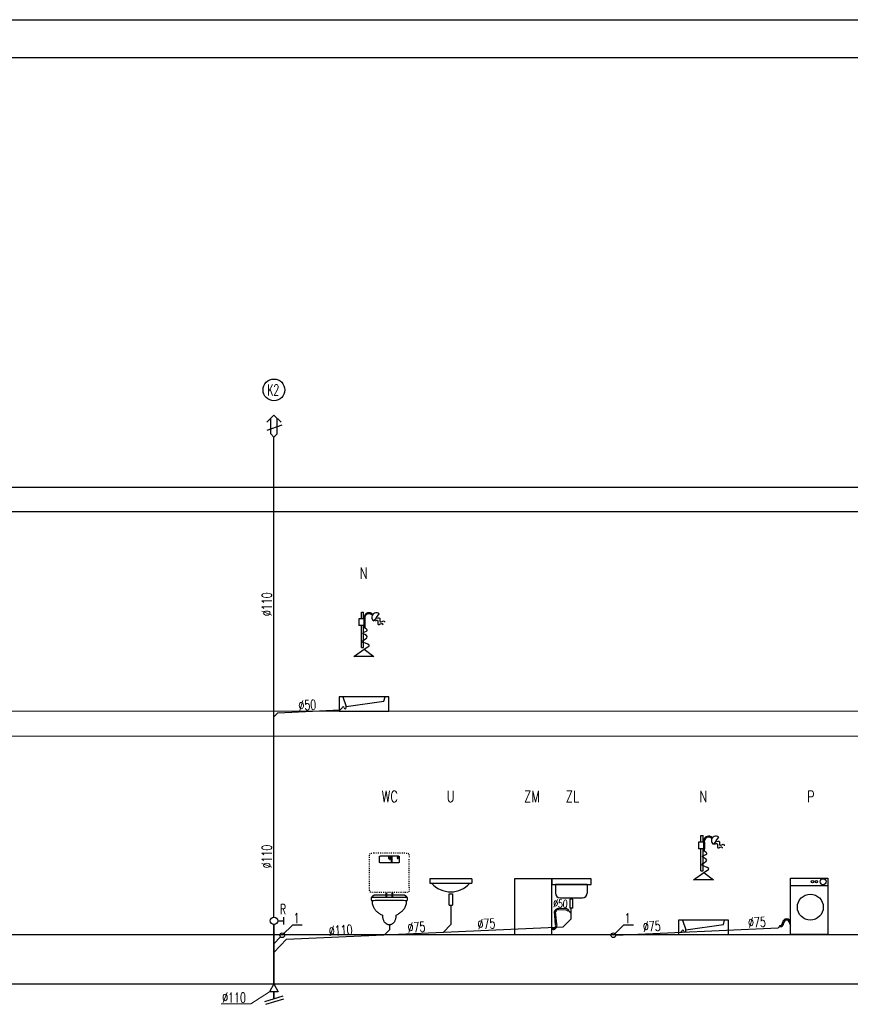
# Model space of a CAD drawing. Extents: x -220312 to -8310, y -91840 to 81907.
# Tile 11 of 128: x -124306 to -110863, y -44481 to -28545. Entities that reach past the tile are written whole.
import ezdxf

# ---------------------------------------------------------------- set-up
doc = ezdxf.new("R2010")
doc.units = 0
doc.header["$MEASUREMENT"] = 0
doc.linetypes.add('ACAD_ISO03W100', pattern=[30, 12, -18])
for name, color, linetype in [('#armatura', 7, 'Continuous'), ('_opis', 3, 'Continuous'), ('_TABELA', 7, 'Continuous')]:
    doc.layers.add(name, color=color, linetype=linetype)
for name, color, linetype, lineweight in [('#kan.san', 34, 'Continuous', 30), ('#ks', 34, 'Continuous', 30), ('IS_Kanalizacja_sanitarna_grawitacyjna', 34, 'ACAD_ISO03W100', 30), ('Istniejące stropy_Nr_Pióra__5', 7, 'Continuous', 13)]:
    doc.layers.add(name, color=color, linetype=linetype, lineweight=lineweight)
doc.styles.add('ROMANS', font='romans.shx', dxfattribs={"width": 0.85, "height": 0.11})

# ---------------------------------------------------------------- blocks, each defined once
blk = doc.blocks.new('A$C382C6C0C')
at = {"layer": '#ks', "color": 7, "lineweight": -3}
for p, q in [((-248.5, 61), (3951.5, 61)), ((0, 0), (3890.5, 0))]:
    blk.add_line(p, q, dxfattribs=at)

msp = doc.modelspace()

# ---------------------------------------------------------------- linework, layer by layer
at = {"layer": '#armatura', "color": 3, "linetype": 'Continuous', "ltscale": 0.5}
for p, q in [((-118713, -38241), (-118818, -38241)), ((-118818, -38241), (-118818, -38351)), ((-118775, -38241), (-118775, -38136)), ((-118775, -38136), (-118740, -38136)), ((-118740, -38241), (-118740, -38136)), ((-118735, -38215), (-118735, -38384)), ((-118722, -38238), (-118722, -38384)), ((-118713, -38351), (-118713, -38241)), ((-118532, -38220), (-118574, -38276)), ((-118532, -38220), (-118489, -38164)), ((-118713, -38351), (-118818, -38351)), ((-118775, -38708), (-118775, -38351)), ((-118740, -38708), (-118740, -38351)), ((-118722, -38384), (-118735, -38384)), ((-118775, -38708), (-118740, -38708)), ((-118896, -38850), (-118730, -38731)), ((-118573, -38850), (-118896, -38850)), ((-118730, -38731), (-118573, -38850)), ((-113280, -41856), (-113280, -41751)), ((-113280, -41751), (-113245, -41751)), ((-113245, -41856), (-113245, -41751)), ((-113218, -41856), (-113323, -41856)), ((-113323, -41856), (-113323, -41966)), ((-113240, -41830), (-113240, -41999)), ((-113227, -41853), (-113227, -41999)), ((-113218, -41966), (-113218, -41856)), ((-113037, -41835), (-113079, -41891)), ((-113037, -41835), (-112994, -41779)), ((-113218, -41966), (-113323, -41966)), ((-113280, -42323), (-113280, -41966)), ((-113245, -42323), (-113245, -41966)), ((-113227, -41999), (-113240, -41999)), ((-113401, -42465), (-113235, -42346)), ((-113280, -42323), (-113245, -42323)), ((-113235, -42346), (-113078, -42465)), ((-113078, -42465), (-113401, -42465))]:
    msp.add_line(p, q, dxfattribs=at)
at = {"layer": '#armatura', "color": 3}
for p, q in [((-119023, -39683), (-119023, -39660)), ((-111830, -42560), (-111225, -42560)), ((-115633, -43193), (-115653, -42981)), ((-115614, -43187), (-115633, -42983)), ((-115462, -42938), (-115596, -42933)), ((-115466, -42958), (-115596, -42954)), ((-115419, -42958), (-115433, -42972)), ((-113528, -43298), (-113528, -43275)), ((-112004, -43228), (-112004, -43207))]:
    msp.add_line(p, q, dxfattribs=at)
at = {"layer": '#armatura', "color": 3, "ltscale": 0.008}
for p, q in [((-116991, -42452), (-117671, -42452)), ((-117671, -42452), (-117671, -42522)), ((-117671, -42522), (-116991, -42522)), ((-116991, -42452), (-116991, -42522)), ((-115057, -42452), (-115696, -42452)), ((-115696, -42452), (-115696, -42544)), ((-115696, -42544), (-115057, -42544)), ((-115121, -42544), (-115636, -42544)), ((-115636, -42544), (-115636, -42681)), ((-115121, -42544), (-115121, -42681)), ((-115057, -42544), (-115057, -42452)), ((-117354, -42879), (-117354, -42692)), ((-117354, -42692), (-117303, -42692)), ((-117303, -42692), (-117303, -42879)), ((-115559, -42758), (-115198, -42758)), ((-115405, -42781), (-115405, -42927)), ((-115353, -42781), (-115405, -42781)), ((-115353, -42927), (-115353, -42781)), ((-117354, -42879), (-117303, -42879)), ((-115353, -42927), (-115405, -42927))]:
    msp.add_line(p, q, dxfattribs=at)
at = {"layer": '#armatura', "color": 3, "linetype": 'Continuous', "ltscale": 0.5}
for points in [[(-119137, -39737), (-118332, -39737), (-118332, -39505), (-119137, -39505)], [(-119023, -39660), (-118413, -39576), (-118393, -39505), (-119077, -39505)], [(-113642, -43352), (-112837, -43352), (-112837, -43120), (-113642, -43120)], [(-113528, -43275), (-112918, -43191), (-112898, -43120), (-113581, -43120)]]:
    msp.add_lwpolyline(points, close=True, dxfattribs=at)
at = {"layer": '#armatura', "color": 3, "ltscale": 0.008}
msp.add_lwpolyline([(-115696, -42452), (-116296, -42452), (-116296, -43352), (-115696, -43352)], close=True, dxfattribs=at)
at = {"layer": '#armatura', "color": 3}
msp.add_lwpolyline([(-111225, -43352), (-111830, -43352), (-111830, -42441), (-111225, -42441)], close=True, dxfattribs=at)
for centre, radius in [((-111475, -42498), 19.6), ((-111413, -42498), 19.6), ((-111303, -42498), 48.5), ((-111510, -42909), 210)]:
    msp.add_circle(centre, radius, dxfattribs=at)
at = {"layer": '#armatura', "color": 3, "linetype": 'Continuous', "ltscale": 0.5}
for centre, radius, start, end in [((-118652, -38228), 83.9, 43.4179, 170.9158), ((-118653, -38232), 70, 42.0705, 185.1633), ((-118537, -38216), 70.9, 47.0668, 238.1893), ((-113157, -41843), 83.9, 43.4179, 170.9158), ((-113157, -41847), 70, 42.0705, 185.1633), ((-113042, -41831), 70.9, 47.0668, 238.1893)]:
    msp.add_arc(centre, radius, start, end, dxfattribs=at)
at = {"layer": '#armatura', "color": 3}
for centre, radius, start, end in [((-119070, -39683), 15.7, 360, 180), ((-119038, -39683), 15.7, 180, 360), ((-115594, -42994), 60.4, 84.0558, 167.8772), ((-115594, -42993), 39.9, 83.8238, 164.8324), ((-115466, -43003), 44.5, 42.7359, 89.9691), ((-115466, -43002), 64.8, 43.3869, 88.2937), ((-115675, -43207), 64.8, 270, 17.8856), ((-112004, -43163), 64.8, 270, 0), ((-112004, -43163), 44.4, 270, 0), ((-111894, -43163), 64.8, 3.4126, 180), ((-111894, -43163), 44.4, 0, 180), ((-111785, -43160), 64.8, 182.1287, 226.6652), ((-115671, -43335), 83.8, 93.1752, 111.1773), ((-115673, -43333), 61.7, 91.8982, 116.6364), ((-115675, -43207), 44.4, 270, 17.8856), ((-113575, -43298), 15.7, 360, 180), ((-113543, -43298), 15.7, 180, 360)]:
    msp.add_arc(centre, radius, start, end, dxfattribs=at)
at = {"layer": '#armatura', "color": 3, "ltscale": 0.008}
for centre, radius, start, end in [((-117329, -42247), 414, 221.5179, 318.2574), ((-115559, -42681), 76.9, 180, 270), ((-115198, -42681), 76.9, 270, 0)]:
    msp.add_arc(centre, radius, start, end, dxfattribs=at)
at = {"layer": '#armatura', "color": 3, "linetype": 'Continuous', "ltscale": 0.5}
for points in [[(-118518, -38233), (-118482, -38224), (-118472, -38293), (-118406, -38278), (-118400, -38299)], [(-118730, -38731), (-118651, -38668), (-118759, -38607), (-118681, -38531), (-118752, -38471), (-118681, -38430), (-118729, -38384)], [(-118549, -38274), (-118513, -38265), (-118503, -38334), (-118437, -38319), (-118431, -38340)], [(-113054, -41889), (-113018, -41880), (-113008, -41949), (-112942, -41934), (-112936, -41955)], [(-113023, -41848), (-112987, -41839), (-112977, -41908), (-112910, -41893), (-112905, -41914)], [(-113235, -42346), (-113155, -42283), (-113264, -42222), (-113186, -42146), (-113257, -42086), (-113186, -42045), (-113233, -41999)]]:
    msp.add_spline(points, degree=3, dxfattribs=at)
at = {"layer": '#kan.san', "color": 34, "ltscale": 0.5}
for p, q in [((-120191, -39826), (-120127, -39762)), ((-120127, -39762), (-119119, -39717)), ((-119085, -39683), (-119119, -39717)), ((-117329, -42879), (-117328, -43191)), ((-115426, -42965), (-115379, -43012)), ((-115379, -43097), (-115379, -42927)), ((-115379, -43097), (-115510, -43228)), ((-119986, -43429), (-115510, -43228)), ((-118324, -43277), (-118402, -43358)), ((-118324, -43192), (-118324, -43277)), ((-117327, -43191), (-117448, -43315)), ((-114660, -43362), (-112030, -43244)), ((-113590, -43298), (-113607, -43314)), ((-112004, -43218), (-112030, -43244)), ((-120084, -43391), (-120191, -43502)), ((-119986, -43429), (-120191, -43642))]:
    msp.add_line(p, q, dxfattribs=at)
at = {"layer": '#kan.san', "color": 34}
for p, q in [((-120131, -43131), (-120039, -43131)), ((-120039, -43071), (-120039, -43191)), ((-120191, -44390), (-120191, -44282))]:
    msp.add_line(p, q, dxfattribs=at)
at = {"layer": '#kan.san', "color": 3, "lineweight": -3, "ltscale": 0.01, "const_width": 32}
for points in [[(-118284, -42080), (-118284, -42192)], [(-118372, -42672), (-118372, -42752)], [(-118276, -42672), (-118276, -42752)]]:
    msp.add_lwpolyline(points, dxfattribs=at)
at = {"layer": '#kan.san', "color": 34}
msp.add_circle((-120191, -43131), 60.2, dxfattribs=at)
at = {"layer": '#kan.san', "color": 34, "ltscale": 0.5}
for centre in [(-120057, -43364), (-114698, -43364)]:
    msp.add_circle(centre, 38.5, dxfattribs=at)
at = {"layer": '#kan.san', "color": 3, "linetype": 'ACAD_ISO03W100', "lineweight": -3}
for points, knots in [([(-118644, -42112), (-118644, -42106), (-118644, -42094), (-118643, -42077), (-118643, -42064), (-118640, -42054), (-118637, -42045), (-118631, -42039), (-118623, -42036), (-118612, -42034), (-118599, -42033), (-118582, -42032), (-118570, -42032), (-118564, -42032)], [0, 0, 0, 0, 0.01243432, 0.02261803, 0.03080098, 0.03729996, 0.0425926, 0.04742706, 0.0527197, 0.05921868, 0.06740164, 0.07758535, 0.09001967, 0.09001967, 0.09001967, 0.09001967]), ([(-118084, -42032), (-118077, -42032), (-118065, -42032), (-118049, -42033), (-118035, -42034), (-118025, -42036), (-118017, -42039), (-118011, -42045), (-118007, -42054), (-118005, -42064), (-118004, -42077), (-118004, -42094), (-118004, -42106), (-118004, -42112)], [0, 0, 0, 0, 0.01243432, 0.02261803, 0.03080098, 0.03729996, 0.0425926, 0.04742706, 0.0527197, 0.05921868, 0.06740164, 0.07758535, 0.09001967, 0.09001967, 0.09001967, 0.09001967]), ([(-118564, -42672), (-118570, -42672), (-118582, -42672), (-118599, -42672), (-118612, -42671), (-118623, -42669), (-118631, -42666), (-118637, -42660), (-118640, -42651), (-118643, -42641), (-118643, -42628), (-118644, -42611), (-118644, -42599), (-118644, -42592)], [0, 0, 0, 0, 0.01243432, 0.02261803, 0.03080098, 0.03729996, 0.0425926, 0.04742706, 0.0527197, 0.05921868, 0.06740164, 0.07758535, 0.09001967, 0.09001967, 0.09001967, 0.09001967]), ([(-118084, -42672), (-118098, -42672), (-118125, -42672), (-118164, -42672), (-118201, -42672), (-118238, -42672), (-118275, -42672), (-118314, -42672), (-118355, -42672), (-118400, -42672), (-118449, -42672), (-118504, -42672), (-118543, -42672), (-118564, -42672)], [0, 0, 0, 0, 0.0261458, 0.0504884, 0.073704, 0.0964688, 0.1194591, 0.1433509, 0.1688204, 0.196544, 0.2271976, 0.2614576, 0.3, 0.3, 0.3, 0.3]), ([(-118004, -42592), (-118004, -42599), (-118004, -42611), (-118004, -42628), (-118005, -42641), (-118007, -42651), (-118011, -42660), (-118017, -42666), (-118025, -42669), (-118035, -42671), (-118049, -42672), (-118065, -42672), (-118077, -42672), (-118084, -42672)], [0, 0, 0, 0, 0.01243432, 0.02261803, 0.03080098, 0.03729996, 0.0425926, 0.04742706, 0.0527197, 0.05921868, 0.06740164, 0.07758535, 0.09001967, 0.09001967, 0.09001967, 0.09001967])]:
    msp.add_open_spline(points, degree=3, knots=knots, dxfattribs=at)
for points in [[(-118564, -42032), (-118549, -42032), (-118520, -42032), (-118477, -42032), (-118433, -42032), (-118389, -42032), (-118346, -42032), (-118302, -42032), (-118258, -42032), (-118215, -42032), (-118171, -42032), (-118127, -42032), (-118098, -42032), (-118084, -42032)], [(-118644, -42592), (-118644, -42578), (-118644, -42549), (-118644, -42505), (-118644, -42462), (-118644, -42418), (-118644, -42374), (-118644, -42331), (-118644, -42287), (-118644, -42243), (-118644, -42200), (-118644, -42156), (-118644, -42127), (-118644, -42112)], [(-118004, -42592), (-118004, -42578), (-118004, -42549), (-118004, -42505), (-118004, -42462), (-118004, -42418), (-118004, -42374), (-118004, -42331), (-118004, -42287), (-118004, -42243), (-118004, -42200), (-118004, -42156), (-118004, -42127), (-118004, -42112)]]:
    msp.add_open_spline(points, degree=3, dxfattribs=at)
at = {"layer": '#kan.san', "color": 3, "lineweight": -3, "ltscale": 0.01}
for points, knots in [([(-118484, -42112), (-118484, -42110), (-118484, -42105), (-118484, -42098), (-118483, -42093), (-118482, -42089), (-118481, -42086), (-118479, -42083), (-118475, -42082), (-118471, -42081), (-118466, -42081), (-118459, -42080), (-118454, -42080), (-118452, -42080)], [0, 0, 0, 0, 0.00497373, 0.00904721, 0.01232039, 0.01491998, 0.01703704, 0.01897083, 0.02108788, 0.02368747, 0.02696065, 0.03103414, 0.03600787, 0.03600787, 0.03600787, 0.03600787]), ([(-118484, -42160), (-118484, -42158), (-118484, -42155), (-118484, -42150), (-118484, -42145), (-118484, -42142), (-118484, -42138), (-118484, -42135), (-118484, -42131), (-118484, -42128), (-118484, -42123), (-118484, -42118), (-118484, -42114), (-118484, -42112)], [0, 0, 0, 0, 0.00374155, 0.00687453, 0.00953418, 0.01185575, 0.01397446, 0.01602554, 0.01814425, 0.02046582, 0.02312547, 0.02625845, 0.03, 0.03, 0.03, 0.03]), ([(-118452, -42192), (-118454, -42192), (-118459, -42192), (-118466, -42192), (-118471, -42192), (-118475, -42191), (-118479, -42190), (-118481, -42187), (-118482, -42184), (-118483, -42180), (-118484, -42175), (-118484, -42168), (-118484, -42163), (-118484, -42160)], [0, 0, 0, 0, 0.00497373, 0.00904721, 0.01232039, 0.01491998, 0.01703704, 0.01897083, 0.02108788, 0.02368747, 0.02696065, 0.03103414, 0.03600787, 0.03600787, 0.03600787, 0.03600787]), ([(-118452, -42080), (-118444, -42080), (-118428, -42080), (-118405, -42080), (-118385, -42080), (-118365, -42080), (-118345, -42080), (-118325, -42080), (-118304, -42080), (-118281, -42080), (-118256, -42080), (-118227, -42080), (-118207, -42080), (-118196, -42080)], [0, 0, 0, 0, 0.015447, 0.0293614, 0.0421938, 0.0543952, 0.0664162, 0.0787077, 0.0917205, 0.1059053, 0.121713, 0.1395943, 0.16, 0.16, 0.16, 0.16]), ([(-118196, -42192), (-118205, -42192), (-118222, -42192), (-118246, -42192), (-118267, -42192), (-118286, -42192), (-118303, -42192), (-118321, -42192), (-118340, -42192), (-118362, -42192), (-118388, -42192), (-118418, -42192), (-118440, -42192), (-118452, -42192)], [0, 0, 0, 0, 0.0174756, 0.0322014, 0.0448986, 0.0562885, 0.0670924, 0.0780316, 0.0898272, 0.1032006, 0.118873, 0.1375657, 0.16, 0.16, 0.16, 0.16]), ([(-118332, -42088), (-118332, -42089), (-118332, -42091), (-118332, -42093), (-118333, -42095), (-118334, -42097), (-118335, -42099), (-118336, -42102), (-118337, -42104), (-118338, -42106), (-118339, -42108), (-118340, -42110), (-118340, -42112), (-118340, -42112)], [0, 0, 0, 0, 0.0013686, 0.00276912, 0.00421381, 0.00569952, 0.00721335, 0.0087371, 0.01025093, 0.01173665, 0.01318133, 0.01458185, 0.01595045, 0.01595045, 0.01595045, 0.01595045]), ([(-118340, -42112), (-118340, -42113), (-118340, -42113), (-118340, -42113), (-118340, -42114), (-118339, -42115), (-118339, -42116), (-118338, -42117), (-118338, -42118), (-118337, -42119), (-118335, -42120), (-118334, -42120), (-118332, -42120), (-118332, -42120)], [0, 0, 0, 0, 0.000116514, 0.000436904, 0.000919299, 0.001525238, 0.002221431, 0.002982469, 0.003794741, 0.004661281, 0.005605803, 0.006672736, 0.007921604, 0.007921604, 0.007921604, 0.007921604]), ([(-118324, -42112), (-118324, -42112), (-118324, -42110), (-118324, -42108), (-118325, -42106), (-118326, -42104), (-118327, -42102), (-118328, -42099), (-118329, -42097), (-118330, -42095), (-118331, -42093), (-118332, -42091), (-118332, -42089), (-118332, -42088)], [0, 0, 0, 0, 0.0013686, 0.00276912, 0.00421381, 0.00569952, 0.00721335, 0.0087371, 0.01025093, 0.01173665, 0.01318133, 0.01458185, 0.01595045, 0.01595045, 0.01595045, 0.01595045]), ([(-118332, -42120), (-118331, -42120), (-118330, -42120), (-118328, -42120), (-118327, -42119), (-118326, -42118), (-118325, -42117), (-118325, -42116), (-118324, -42115), (-118324, -42114), (-118324, -42113), (-118324, -42113), (-118324, -42113), (-118324, -42112)], [0, 0, 0, 0, 0.001248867, 0.002315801, 0.003260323, 0.004126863, 0.004939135, 0.005700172, 0.006396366, 0.007002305, 0.007484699, 0.007805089, 0.007921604, 0.007921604, 0.007921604, 0.007921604]), ([(-118316, -42104), (-118316, -42105), (-118316, -42107), (-118316, -42109), (-118317, -42111), (-118318, -42113), (-118319, -42115), (-118320, -42118), (-118321, -42120), (-118322, -42122), (-118323, -42124), (-118324, -42126), (-118324, -42128), (-118324, -42128)], [0, 0, 0, 0, 0.0013686, 0.00276912, 0.00421381, 0.00569952, 0.00721335, 0.0087371, 0.01025093, 0.01173665, 0.01318133, 0.01458185, 0.01595045, 0.01595045, 0.01595045, 0.01595045]), ([(-118324, -42128), (-118324, -42129), (-118324, -42129), (-118324, -42129), (-118324, -42130), (-118323, -42131), (-118323, -42132), (-118322, -42133), (-118322, -42134), (-118321, -42135), (-118319, -42136), (-118318, -42136), (-118316, -42136), (-118316, -42136)], [0, 0, 0, 0, 0.000116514, 0.000436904, 0.000919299, 0.001525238, 0.002221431, 0.002982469, 0.003794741, 0.004661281, 0.005605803, 0.006672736, 0.007921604, 0.007921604, 0.007921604, 0.007921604]), ([(-118308, -42128), (-118308, -42128), (-118308, -42126), (-118308, -42124), (-118309, -42122), (-118310, -42120), (-118311, -42118), (-118312, -42115), (-118313, -42113), (-118314, -42111), (-118315, -42109), (-118316, -42107), (-118316, -42105), (-118316, -42104)], [0, 0, 0, 0, 0.0013686, 0.00276912, 0.00421381, 0.00569952, 0.00721335, 0.0087371, 0.01025093, 0.01173665, 0.01318133, 0.01458185, 0.01595045, 0.01595045, 0.01595045, 0.01595045]), ([(-118316, -42136), (-118315, -42136), (-118314, -42136), (-118312, -42136), (-118311, -42135), (-118310, -42134), (-118309, -42133), (-118309, -42132), (-118308, -42131), (-118308, -42130), (-118308, -42129), (-118308, -42129), (-118308, -42129), (-118308, -42128)], [0, 0, 0, 0, 0.001248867, 0.002315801, 0.003260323, 0.004126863, 0.004939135, 0.005700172, 0.006396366, 0.007002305, 0.007484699, 0.007805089, 0.007921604, 0.007921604, 0.007921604, 0.007921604]), ([(-118300, -42088), (-118300, -42089), (-118300, -42091), (-118300, -42093), (-118301, -42095), (-118302, -42097), (-118303, -42099), (-118304, -42102), (-118305, -42104), (-118306, -42106), (-118307, -42108), (-118308, -42110), (-118308, -42112), (-118308, -42112)], [0, 0, 0, 0, 0.0013686, 0.00276912, 0.00421381, 0.00569952, 0.00721335, 0.0087371, 0.01025093, 0.01173665, 0.01318133, 0.01458185, 0.01595045, 0.01595045, 0.01595045, 0.01595045]), ([(-118308, -42112), (-118308, -42113), (-118308, -42113), (-118308, -42113), (-118308, -42114), (-118307, -42115), (-118307, -42116), (-118306, -42117), (-118306, -42118), (-118305, -42119), (-118303, -42120), (-118302, -42120), (-118300, -42120), (-118300, -42120)], [0, 0, 0, 0, 0.000116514, 0.000436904, 0.000919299, 0.001525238, 0.002221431, 0.002982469, 0.003794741, 0.004661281, 0.005605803, 0.006672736, 0.007921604, 0.007921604, 0.007921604, 0.007921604]), ([(-118292, -42112), (-118292, -42112), (-118292, -42110), (-118292, -42108), (-118293, -42106), (-118294, -42104), (-118295, -42102), (-118296, -42099), (-118297, -42097), (-118298, -42095), (-118299, -42093), (-118300, -42091), (-118300, -42089), (-118300, -42088)], [0, 0, 0, 0, 0.0013686, 0.00276912, 0.00421381, 0.00569952, 0.00721335, 0.0087371, 0.01025093, 0.01173665, 0.01318133, 0.01458185, 0.01595045, 0.01595045, 0.01595045, 0.01595045]), ([(-118300, -42120), (-118299, -42120), (-118298, -42120), (-118296, -42120), (-118295, -42119), (-118294, -42118), (-118293, -42117), (-118293, -42116), (-118292, -42115), (-118292, -42114), (-118292, -42113), (-118292, -42113), (-118292, -42113), (-118292, -42112)], [0, 0, 0, 0, 0.001248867, 0.002315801, 0.003260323, 0.004126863, 0.004939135, 0.005700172, 0.006396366, 0.007002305, 0.007484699, 0.007805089, 0.007921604, 0.007921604, 0.007921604, 0.007921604]), ([(-118196, -42080), (-118193, -42080), (-118188, -42080), (-118182, -42081), (-118176, -42081), (-118172, -42082), (-118169, -42083), (-118167, -42086), (-118165, -42089), (-118164, -42093), (-118164, -42098), (-118164, -42105), (-118164, -42110), (-118164, -42112)], [0, 0, 0, 0, 0.00497373, 0.00904721, 0.01232039, 0.01491998, 0.01703704, 0.01897083, 0.02108788, 0.02368747, 0.02696065, 0.03103414, 0.03600787, 0.03600787, 0.03600787, 0.03600787]), ([(-118188, -42088), (-118188, -42089), (-118188, -42091), (-118188, -42093), (-118189, -42095), (-118190, -42097), (-118191, -42099), (-118192, -42102), (-118193, -42104), (-118194, -42106), (-118195, -42108), (-118196, -42110), (-118196, -42112), (-118196, -42112)], [0, 0, 0, 0, 0.0013686, 0.00276912, 0.00421381, 0.00569952, 0.00721335, 0.0087371, 0.01025093, 0.01173665, 0.01318133, 0.01458185, 0.01595045, 0.01595045, 0.01595045, 0.01595045]), ([(-118196, -42112), (-118196, -42113), (-118196, -42113), (-118196, -42113), (-118196, -42114), (-118195, -42115), (-118195, -42116), (-118194, -42117), (-118194, -42118), (-118193, -42119), (-118191, -42120), (-118190, -42120), (-118188, -42120), (-118188, -42120)], [0, 0, 0, 0, 0.000116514, 0.000436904, 0.000919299, 0.001525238, 0.002221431, 0.002982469, 0.003794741, 0.004661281, 0.005605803, 0.006672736, 0.007921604, 0.007921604, 0.007921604, 0.007921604]), ([(-118164, -42160), (-118164, -42163), (-118164, -42168), (-118164, -42175), (-118164, -42180), (-118165, -42184), (-118167, -42187), (-118169, -42190), (-118172, -42191), (-118176, -42192), (-118182, -42192), (-118188, -42192), (-118193, -42192), (-118196, -42192)], [0, 0, 0, 0, 0.00497373, 0.00904721, 0.01232039, 0.01491998, 0.01703704, 0.01897083, 0.02108788, 0.02368747, 0.02696065, 0.03103414, 0.03600787, 0.03600787, 0.03600787, 0.03600787]), ([(-118180, -42112), (-118180, -42112), (-118180, -42110), (-118180, -42108), (-118181, -42106), (-118182, -42104), (-118183, -42102), (-118184, -42099), (-118185, -42097), (-118186, -42095), (-118187, -42093), (-118188, -42091), (-118188, -42089), (-118188, -42088)], [0, 0, 0, 0, 0.0013686, 0.00276912, 0.00421381, 0.00569952, 0.00721335, 0.0087371, 0.01025093, 0.01173665, 0.01318133, 0.01458185, 0.01595045, 0.01595045, 0.01595045, 0.01595045]), ([(-118188, -42120), (-118187, -42120), (-118186, -42120), (-118184, -42120), (-118183, -42119), (-118182, -42118), (-118181, -42117), (-118181, -42116), (-118180, -42115), (-118180, -42114), (-118180, -42113), (-118180, -42113), (-118180, -42113), (-118180, -42112)], [0, 0, 0, 0, 0.001248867, 0.002315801, 0.003260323, 0.004126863, 0.004939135, 0.005700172, 0.006396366, 0.007002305, 0.007484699, 0.007805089, 0.007921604, 0.007921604, 0.007921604, 0.007921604]), ([(-118164, -42112), (-118164, -42114), (-118164, -42118), (-118164, -42123), (-118164, -42128), (-118164, -42131), (-118164, -42135), (-118164, -42138), (-118164, -42142), (-118164, -42145), (-118164, -42150), (-118164, -42155), (-118164, -42158), (-118164, -42160)], [0, 0, 0, 0, 0.00374155, 0.00687453, 0.00953418, 0.01185575, 0.01397446, 0.01602554, 0.01814425, 0.02046582, 0.02312547, 0.02625845, 0.03, 0.03, 0.03, 0.03]), ([(-118604, -42752), (-118605, -42752), (-118608, -42752), (-118611, -42753), (-118613, -42753), (-118616, -42754), (-118617, -42755), (-118618, -42756), (-118619, -42759), (-118620, -42762), (-118620, -42766), (-118620, -42771), (-118620, -42774), (-118620, -42776)], [0, 0, 0, 0, 0.00248688, 0.00452447, 0.00616882, 0.00750526, 0.00868128, 0.00991384, 0.01141668, 0.01334144, 0.01579113, 0.01884568, 0.02257596, 0.02257596, 0.02257596, 0.02257596]), ([(-118620, -42776), (-118620, -42778), (-118620, -42781), (-118620, -42784), (-118620, -42788), (-118619, -42791), (-118618, -42793), (-118617, -42796), (-118616, -42797), (-118614, -42799), (-118611, -42800), (-118608, -42800), (-118605, -42800), (-118604, -42800)], [0, 0, 0, 0, 0.00260332, 0.00495928, 0.00707154, 0.00895171, 0.01062718, 0.01215261, 0.01362068, 0.01515861, 0.01690281, 0.01897256, 0.0214625, 0.0214625, 0.0214625, 0.0214625]), ([(-118604, -42752), (-118603, -42750), (-118602, -42746), (-118599, -42740), (-118596, -42735), (-118592, -42730), (-118589, -42725), (-118585, -42722), (-118581, -42718), (-118577, -42716), (-118573, -42714), (-118568, -42713), (-118565, -42712), (-118564, -42712)], [0, 0, 0, 0, 0.00423186, 0.00830097, 0.01220149, 0.01592844, 0.01947867, 0.02285217, 0.02605368, 0.02909475, 0.03199625, 0.03479091, 0.03752535, 0.03752535, 0.03752535, 0.03752535]), ([(-118044, -42752), (-118062, -42752), (-118098, -42752), (-118152, -42752), (-118205, -42752), (-118258, -42752), (-118310, -42752), (-118361, -42752), (-118411, -42752), (-118461, -42752), (-118510, -42752), (-118557, -42752), (-118588, -42752), (-118604, -42752)], [0, 0, 0, 0, 0.0339594, 0.0676258, 0.1009542, 0.1338993, 0.1664162, 0.1984598, 0.229985, 0.2609467, 0.2912998, 0.3209992, 0.35, 0.35, 0.35, 0.35]), ([(-118604, -42800), (-118586, -42800), (-118552, -42798), (-118500, -42797), (-118448, -42796), (-118397, -42795), (-118346, -42794), (-118295, -42794), (-118245, -42795), (-118195, -42796), (-118144, -42797), (-118094, -42798), (-118061, -42800), (-118044, -42800)], [0, 0, 0, 0, 0.0326306, 0.0650275, 0.0972149, 0.1292172, 0.1610589, 0.1927644, 0.2243581, 0.2558647, 0.2873085, 0.3187141, 0.350106, 0.350106, 0.350106, 0.350106]), ([(-118604, -42800), (-118604, -42812), (-118603, -42835), (-118597, -42867), (-118588, -42895), (-118576, -42921), (-118561, -42943), (-118544, -42964), (-118525, -42982), (-118505, -42998), (-118483, -43013), (-118460, -43027), (-118444, -43036), (-118436, -43040)], [0, 0, 0, 0, 0.022009, 0.0420139, 0.0604947, 0.0779125, 0.0946803, 0.1111371, 0.1275324, 0.1440256, 0.1606965, 0.1775602, 0.1945849, 0.1945849, 0.1945849, 0.1945849]), ([(-118564, -42712), (-118542, -42712), (-118502, -42712), (-118449, -42712), (-118406, -42712), (-118372, -42712), (-118341, -42712), (-118312, -42712), (-118281, -42712), (-118246, -42712), (-118202, -42712), (-118147, -42712), (-118106, -42712), (-118084, -42712)], [0, 0, 0, 0, 0.0413599, 0.0740195, 0.0999399, 0.1210819, 0.1394065, 0.1568745, 0.175447, 0.1970849, 0.2237491, 0.2574005, 0.3, 0.3, 0.3, 0.3]), ([(-118212, -43040), (-118204, -43036), (-118190, -43027), (-118168, -43013), (-118146, -42998), (-118126, -42982), (-118106, -42964), (-118089, -42943), (-118073, -42921), (-118061, -42895), (-118051, -42867), (-118045, -42835), (-118044, -42812), (-118044, -42800)], [0, 0, 0, 0, 0.0160517, 0.0323232, 0.0487165, 0.0651746, 0.0817004, 0.0983761, 0.11538, 0.1329948, 0.1516015, 0.1716595, 0.193675, 0.193675, 0.193675, 0.193675]), ([(-118084, -42712), (-118082, -42712), (-118079, -42713), (-118075, -42714), (-118071, -42716), (-118067, -42718), (-118063, -42722), (-118059, -42725), (-118055, -42730), (-118052, -42735), (-118049, -42740), (-118046, -42746), (-118044, -42750), (-118044, -42752)], [0, 0, 0, 0, 0.00273444, 0.00552909, 0.00843059, 0.01147167, 0.01467318, 0.01804667, 0.02159691, 0.02532386, 0.02922438, 0.03329349, 0.03752535, 0.03752535, 0.03752535, 0.03752535]), ([(-118028, -42776), (-118028, -42774), (-118028, -42771), (-118028, -42766), (-118028, -42762), (-118028, -42759), (-118029, -42756), (-118030, -42755), (-118032, -42754), (-118034, -42753), (-118037, -42753), (-118040, -42752), (-118042, -42752), (-118044, -42752)], [0, 0, 0, 0, 0.00373029, 0.00678483, 0.00923453, 0.01115929, 0.01266213, 0.01389468, 0.0150707, 0.01640714, 0.0180515, 0.02008909, 0.02257596, 0.02257596, 0.02257596, 0.02257596]), ([(-118044, -42800), (-118042, -42800), (-118040, -42800), (-118037, -42800), (-118034, -42799), (-118032, -42797), (-118030, -42796), (-118029, -42793), (-118028, -42791), (-118028, -42788), (-118028, -42784), (-118028, -42781), (-118028, -42778), (-118028, -42776)], [0, 0, 0, 0, 0.00248994, 0.00455969, 0.00630389, 0.00784182, 0.00930989, 0.01083532, 0.01251079, 0.01439096, 0.01650323, 0.01885919, 0.0214625, 0.0214625, 0.0214625, 0.0214625]), ([(-118436, -43040), (-118436, -43049), (-118435, -43065), (-118431, -43088), (-118425, -43109), (-118417, -43128), (-118407, -43145), (-118395, -43159), (-118383, -43171), (-118369, -43181), (-118354, -43187), (-118339, -43192), (-118329, -43192), (-118324, -43192)], [0, 0, 0, 0, 0.0157588, 0.0304114, 0.0440832, 0.05689, 0.068938, 0.0803261, 0.091148, 0.1014962, 0.1114679, 0.1211705, 0.1307285, 0.1307285, 0.1307285, 0.1307285]), ([(-118324, -43192), (-118319, -43192), (-118308, -43192), (-118293, -43187), (-118279, -43181), (-118265, -43171), (-118252, -43159), (-118241, -43145), (-118231, -43128), (-118223, -43109), (-118216, -43088), (-118213, -43065), (-118212, -43049), (-118212, -43040)], [0, 0, 0, 0, 0.009558, 0.0192606, 0.0292323, 0.0395805, 0.0504023, 0.0617905, 0.0738385, 0.0866453, 0.1003171, 0.1149697, 0.1307285, 0.1307285, 0.1307285, 0.1307285])]:
    msp.add_open_spline(points, degree=3, knots=knots, dxfattribs=at)
at = {"layer": '#ks', "lineweight": 35}
for p, q in [((-120191, -43191), (-120191, -44152)), ((-120191, -44282), (-120191, -44390))]:
    msp.add_line(p, q, dxfattribs=at)
for p, q in [((-136313, -36112), (-99700, -36112)), ((-99700, -36512), (-136313, -36512)), ((-136313, -43352), (-99700, -43352)), ((-136553, -44152), (-99700, -44152))]:
    msp.add_line(p, q)
at = {"color": 7, "lineweight": -3}
msp.add_circle((-120191, -34538), 176, dxfattribs=at)
at = {"layer": '_opis', "color": 7, "lineweight": 0}
for p, q in [((-120261, -44280), (-120564, -44472)), ((-120564, -44472), (-121046, -44472))]:
    msp.add_line(p, q, dxfattribs=at)
at = {"layer": '_opis', "color": 7, "lineweight": 30}
for p, q in [((-120191, -44152), (-120261, -44282)), ((-120122, -44282), (-120261, -44282)), ((-120191, -44152), (-120122, -44282))]:
    msp.add_line(p, q, dxfattribs=at)
at = {"layer": '_TABELA', "color": 3}
for p, q in [((-120307, -35060), (-120191, -34945)), ((-120244, -35248), (-120244, -34998)), ((-120076, -35060), (-120191, -34945)), ((-120138, -35248), (-120138, -34998)), ((-120303, -35187), (-120060, -35101)), ((-120191, -35301), (-120244, -35248)), ((-120191, -35301), (-120138, -35248))]:
    msp.add_line(p, q, dxfattribs=at)
at = {"layer": '_TABELA', "color": 7}
for p, q in [((-120057, -43364), (-119887, -43194)), ((-119887, -43194), (-119734, -43194)), ((-114698, -43364), (-114529, -43194)), ((-114529, -43194), (-114375, -43194)), ((-120339, -44434), (-120043, -44347)), ((-120325, -44481), (-120029, -44395))]:
    msp.add_line(p, q, dxfattribs=at)
at = {"layer": 'IS_Kanalizacja_sanitarna_grawitacyjna', "linetype": 'ByBlock'}
msp.add_line((-120191, -43071), (-120191, -35301), dxfattribs=at)
at = {"layer": 'Istniejące stropy_Nr_Pióra__5', "linetype": 'Continuous'}
for p, q in [((-99700, -39737), (-136313, -39737)), ((-99700, -40142), (-136313, -40142))]:
    msp.add_line(p, q, dxfattribs=at)

# ---------------------------------------------------------------- block references
at = {"layer": '#ks', "color": 1, "lineweight": 35, "xscale": 10, "yscale": 10, "zscale": 10}
msp.add_blockref('A$C382C6C0C', (-136935, -29155), dxfattribs=at)

# ---------------------------------------------------------------- texts
at = {"layer": '#armatura', "color": 3, "style": 'ROMANS', "width": 0.75}
for s, p in [('N', (-118802, -37594)), ('WC', (-118447, -41209)), ('ZM', (-116143, -41209)), ('ZL', (-115467, -41209)), ('N', (-113307, -41209)), ('P', (-111561, -41209))]:
    msp.add_text(s, height=180, dxfattribs=at).set_placement(p)
at = {"layer": '#armatura', "color": 3, "style": 'ROMANS', "width": 0.7}
for s, height, rotation, p in [('%%C50', 160, 3.3869, (-119791, -39727)), ('%%C50', 128, 357.4293, (-115673, -42911)), ('%%C75', 160, 3.3869, (-118024, -43321)), ('%%C75', 160, 3.3869, (-116893, -43268)), ('%%C75', 160, 3.3869, (-114215, -43307)), ('%%C75', 160, 3.3869, (-112514, -43241)), ('%%C110', 160, 3.3869, (-119298, -43375))]:
    msp.add_text(s, height=height, rotation=rotation, dxfattribs=at).set_placement(p)
at = {"layer": '#armatura', "color": 3, "style": 'ROMANS', "text_generation_flag": 2, "width": 0.75}
msp.add_text('U', height=180, dxfattribs=at).set_placement((-117270, -41209))
at = {"layer": '_opis', "color": 3, "lineweight": 30, "style": 'ROMANS', "width": 0.6}
msp.add_text('K2', height=180, dxfattribs=at).set_placement((-120297, -34627))
at = {"layer": '_TABELA', "color": 3, "style": 'ROMANS', "width": 0.7}
for p in [(-120227, -38198), (-120227, -42281)]:
    msp.add_text('%%C110  ', height=160, rotation=90, dxfattribs=at).set_placement(p)
at = {"layer": '_TABELA', "color": 7, "style": 'ROMANS', "width": 0.7}
for s, p in [('R', (-120096, -43022)), ('1', (-119874, -43167)), ('1', (-114515, -43167)), ('%%C110', (-121030, -44452))]:
    msp.add_text(s, height=160, dxfattribs=at).set_placement(p)

doc.saveas('drawing.dxf')
